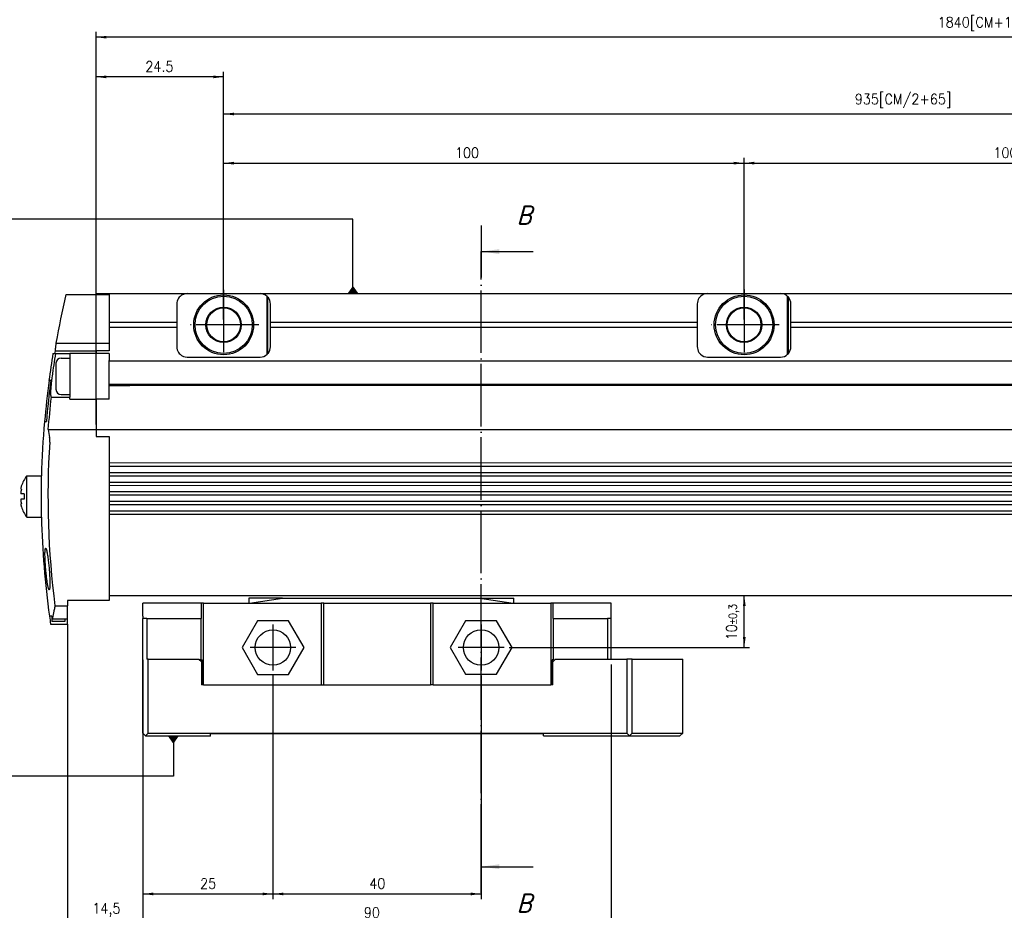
# Model space of a CAD drawing. Header units: millimetres. Extents: x -285 to 2369, y -217 to 203.
# Tile 3 of 20: x -178 to 12, y -75 to 96. Entities that reach past the tile are written whole.
import ezdxf

# ---------------------------------------------------------------- set-up
doc = ezdxf.new("R2010")
doc.units = ezdxf.units.MM
doc.linetypes.add('DOT_CENTER', pattern=[14, 12, -1, 0, -1])
doc.layers.add('1', color=7, linetype='Continuous')
doc.styles.add('CONVERTER_11', font='txt.shx', dxfattribs={"width": 0.9, "oblique": 15})
doc.styles.add('CONVERTER_12', font='txt.shx', dxfattribs={"width": 0.9})
doc.dimstyles.new('ME10_DIM_12', dxfattribs={"dimtxt": 2, "dimasz": 2, "dimexe": 1, "dimexo": 1, "dimgap": 1, "dimtad": 1, "dimdsep": 46, "dimtxsty": 'CONVERTER_12', "dimsah": 1, "dimcen": 0.09, "dimclrd": 2, "dimclre": 2, "dimclrt": 2, "dimadec": 0, "dimazin": 0, "dimtfac": 1, "dimtdec": 4, "dimtix": 1, "dimtmove": 0, "dimatfit": 3, "dimfxl": 1, "dimtolj": 1, "dimtzin": 0, "dimarcsym": 0})
doc.dimstyles.new('ME10_DIM_14', dxfattribs={"dimtxt": 2, "dimasz": 2, "dimexe": 1, "dimexo": 1, "dimgap": 1, "dimtad": 1, "dimdec": 0, "dimdsep": 46, "dimtxsty": 'CONVERTER_12', "dimsah": 1, "dimcen": 0.09, "dimclrd": 2, "dimclre": 2, "dimclrt": 2, "dimadec": 0, "dimazin": 0, "dimtfac": 1, "dimtdec": 4, "dimtix": 1, "dimtmove": 0, "dimatfit": 3, "dimfxl": 1, "dimtolj": 1, "dimtzin": 0, "dimarcsym": 0})
doc.dimstyles.new('ME10_DIM_15', dxfattribs={"dimtxt": 2, "dimasz": 2, "dimexe": 1, "dimexo": 1, "dimgap": 1, "dimtad": 1, "dimdsep": 46, "dimtxsty": 'CONVERTER_12', "dimsah": 1, "dimcen": 0.09, "dimclrd": 2, "dimclre": 2, "dimclrt": 2, "dimadec": 0, "dimazin": 0, "dimtfac": 1, "dimtdec": 4, "dimtix": 1, "dimtmove": 0, "dimatfit": 3, "dimfxl": 1, "dimtolj": 1, "dimtzin": 0, "dimarcsym": 0})
doc.dimstyles.new('ME10_DIM_16', dxfattribs={"dimtxt": 2, "dimasz": 2, "dimexe": 1, "dimexo": 1, "dimgap": 1, "dimtad": 1, "dimdsep": 46, "dimtxsty": 'CONVERTER_12', "dimsah": 1, "dimcen": 0.09, "dimclrd": 2, "dimclre": 2, "dimclrt": 2, "dimadec": 0, "dimazin": 0, "dimtfac": 1, "dimtdec": 4, "dimtix": 1, "dimtmove": 0, "dimatfit": 3, "dimfxl": 1, "dimtolj": 1, "dimtzin": 0, "dimarcsym": 0})
doc.dimstyles.new('ME10_DIM_17', dxfattribs={"dimtxt": 2, "dimasz": 2, "dimexe": 1, "dimexo": 1, "dimgap": 1, "dimtad": 1, "dimdsep": 46, "dimtxsty": 'CONVERTER_12', "dimsah": 1, "dimcen": 0.09, "dimclrd": 2, "dimclre": 2, "dimclrt": 2, "dimadec": 0, "dimazin": 0, "dimtfac": 1, "dimtdec": 4, "dimtix": 1, "dimtmove": 0, "dimatfit": 3, "dimfxl": 1, "dimtolj": 1, "dimtzin": 0, "dimarcsym": 0})
doc.dimstyles.new('ME10_DIM_18', dxfattribs={"dimtxt": 2, "dimasz": 2, "dimexe": 1, "dimexo": 1, "dimgap": 1, "dimtad": 1, "dimdsep": 46, "dimtxsty": 'CONVERTER_12', "dimsah": 1, "dimcen": 0.09, "dimclrd": 2, "dimclre": 2, "dimclrt": 2, "dimadec": 0, "dimazin": 0, "dimtfac": 1, "dimtdec": 4, "dimtix": 1, "dimtmove": 0, "dimatfit": 3, "dimfxl": 1, "dimtolj": 1, "dimtzin": 0, "dimarcsym": 0})
doc.dimstyles.new('ME10_DIM_19', dxfattribs={"dimtxt": 2, "dimasz": 2, "dimexe": 1, "dimexo": 1, "dimgap": 1, "dimtad": 1, "dimdsep": 46, "dimtxsty": 'CONVERTER_12', "dimsah": 1, "dimcen": 0.09, "dimclrd": 2, "dimclre": 2, "dimclrt": 2, "dimadec": 0, "dimazin": 0, "dimtol": 1, "dimtp": 0.3, "dimtm": 0.3, "dimtfac": 0.75, "dimtdec": 0, "dimtix": 1, "dimtmove": 0, "dimatfit": 3, "dimfxl": 1, "dimtolj": 1, "dimtzin": 0, "dimarcsym": 0})
doc.dimstyles.new('ME10_DIM_21', dxfattribs={"dimtxt": 2, "dimasz": 2, "dimexe": 1, "dimexo": 1, "dimgap": 1, "dimtad": 1, "dimdsep": 46, "dimtxsty": 'CONVERTER_12', "dimsah": 1, "dimcen": 0.09, "dimclrd": 2, "dimclre": 2, "dimclrt": 2, "dimadec": 0, "dimazin": 0, "dimtfac": 1, "dimtdec": 4, "dimtix": 1, "dimtmove": 0, "dimatfit": 3, "dimfxl": 1, "dimtolj": 1, "dimtzin": 0, "dimarcsym": 0})
doc.dimstyles.new('ME10_DIM_22', dxfattribs={"dimtxt": 2, "dimasz": 2, "dimexe": 1, "dimexo": 1, "dimgap": 1, "dimtad": 1, "dimdsep": 46, "dimtxsty": 'CONVERTER_12', "dimsah": 1, "dimcen": 0.09, "dimclrd": 2, "dimclre": 2, "dimclrt": 2, "dimadec": 0, "dimazin": 0, "dimtfac": 1, "dimtdec": 4, "dimtix": 1, "dimtmove": 0, "dimatfit": 3, "dimfxl": 1, "dimtolj": 1, "dimtzin": 0, "dimarcsym": 0})
doc.dimstyles.new('ME10_DIM_36', dxfattribs={"dimtxt": 2, "dimasz": 2, "dimexe": 1, "dimexo": 1, "dimgap": 1, "dimtad": 1, "dimdec": 1, "dimdsep": 46, "dimtxsty": 'CONVERTER_12', "dimsah": 1, "dimcen": 0.09, "dimclrd": 2, "dimclre": 2, "dimclrt": 2, "dimadec": 0, "dimazin": 0, "dimtfac": 1, "dimtdec": 4, "dimtix": 1, "dimtmove": 0, "dimatfit": 3, "dimfxl": 1, "dimtolj": 1, "dimtzin": 0, "dimarcsym": 0})
doc.dimstyles.get("Standard").update_dxf_attribs({"dimtxt": 0.18, "dimasz": 0.18, "dimexe": 0.18, "dimexo": 0.0625, "dimgap": 0.09, "dimtad": 0, "dimtih": 1, "dimtoh": 1, "dimdec": 4, "dimzin": 0, "dimdsep": 46, "dimtxsty": 'Standard', "dimcen": 0.09, "dimadec": 0, "dimazin": 0, "dimtfac": 1, "dimtdec": 4, "dimtofl": 0, "dimtmove": 0, "dimatfit": 3, "dimfxl": 1, "dimtolj": 1, "dimtzin": 0, "dimarcsym": 0})

# ---------------------------------------------------------------- blocks, each defined once
blk = doc.blocks.new('Cabeza__4', base_point=(-153.92, -41.79))
at = {"color": 7, "linetype": 'Continuous'}
for p, q in [((-142.67, -16.29), (-153.92, -16.29)), ((-153.92, -16.61), (-153.92, -16.29)), ((-153.92, -16.8), (-153.92, -16.61)), ((-153.92, -17.86), (-153.92, -16.8)), ((-142.29, -16.29), (-142.67, -16.29)), ((-142.67, -19.23), (-142.67, -16.29)), ((-142.29, -16.29), (-133.54, -16.29)), ((-142.29, -31.93), (-142.29, -16.29)), ((-127.11, -15.29), (-133.54, -15.29)), ((-133.54, -15.29), (-133.54, -16.29)), ((-133.54, -16.29), (-133.42, -16.27)), ((-133.42, -16.27), (-127.11, -15.29)), ((-133.42, -16.27), (-119.67, -16.28)), ((-127.11, -15.29), (-89.15, -15.28)), ((-119.17, -16.28), (-119.67, -16.28)), ((-119.67, -16.28), (-119.67, -31.93)), ((-119.17, -16.28), (-98.67, -16.28)), ((-119.17, -31.93), (-119.17, -16.28)), ((-98.17, -16.28), (-98.67, -16.28)), ((-98.67, -16.28), (-98.67, -31.93)), ((-98.17, -16.28), (-82.74, -16.26)), ((-98.17, -31.93), (-98.17, -16.28)), ((-89.15, -15.28), (-82.74, -16.26)), ((-89.15, -15.28), (-82.62, -15.28)), ((-82.74, -16.26), (-82.62, -16.28)), ((-82.62, -16.28), (-82.62, -15.28)), ((-82.62, -16.28), (-75.54, -16.28)), ((-75.17, -16.28), (-75.54, -16.28)), ((-75.54, -16.28), (-75.54, -31.93)), ((-63.92, -16.28), (-75.17, -16.28)), ((-75.17, -16.28), (-75.17, -19.23)), ((-63.92, -18.73), (-63.92, -16.28)), ((-153.92, -18.24), (-153.92, -17.86)), ((-153.92, -18.73), (-153.92, -18.24)), ((-153.92, -18.73), (-153.92, -19.23)), ((-63.92, -19.23), (-63.92, -18.73)), ((-153.17, -19.23), (-153.92, -19.23)), ((-153.92, -41.24), (-153.92, -19.23)), ((-153.17, -19.23), (-142.79, -19.23)), ((-153.17, -19.23), (-153.17, -27.03)), ((-142.79, -19.23), (-142.67, -19.23)), ((-142.79, -19.23), (-142.79, -27.13)), ((-131.87, -19.65), (-134.85, -24.8)), ((-125.93, -19.65), (-131.87, -19.65)), ((-122.95, -24.8), (-125.93, -19.65)), ((-91.91, -19.63), (-94.88, -24.78)), ((-85.96, -19.63), (-91.91, -19.63)), ((-82.99, -24.78), (-85.96, -19.63)), ((-75.04, -19.23), (-75.17, -19.23)), ((-75.04, -19.23), (-64.67, -19.23)), ((-75.04, -27.13), (-75.04, -19.23)), ((-63.92, -19.23), (-64.67, -19.23)), ((-64.67, -19.23), (-64.67, -27.03)), ((-63.92, -27.03), (-63.92, -19.23)), ((-134.85, -24.8), (-131.87, -29.95)), ((-125.93, -29.95), (-122.95, -24.8)), ((-94.88, -24.78), (-91.91, -29.93)), ((-85.96, -29.93), (-82.99, -24.78)), ((-152.92, -27.03), (-153.17, -27.03)), ((-152.92, -27.03), (-143.17, -27.03)), ((-152.92, -41.23), (-152.92, -27.03)), ((-143.07, -27.13), (-143.17, -27.03)), ((-142.67, -27.53), (-143.07, -27.13)), ((-142.79, -27.13), (-143.07, -27.13)), ((-142.79, -27.13), (-142.54, -27.13)), ((-142.67, -27.53), (-142.67, -30.04)), ((-142.54, -27.13), (-142.54, -30.04)), ((-75.29, -27.13), (-75.29, -30.03)), ((-75.04, -27.13), (-75.29, -27.13)), ((-74.77, -27.13), (-75.17, -27.53)), ((-75.17, -30.03), (-75.17, -27.53)), ((-75.04, -27.13), (-74.77, -27.13)), ((-74.67, -27.03), (-74.77, -27.13)), ((-74.67, -27.03), (-64.67, -27.03)), ((-64.67, -27.03), (-63.92, -27.03)), ((-63.92, -27.03), (-60.92, -27.03)), ((-60.92, -27.03), (-60.91, -41.23)), ((-59.92, -27.03), (-60.92, -27.03)), ((-59.91, -41.23), (-59.92, -27.03)), ((-59.92, -27.03), (-50.17, -27.03)), ((-50.17, -41.23), (-50.17, -27.03)), ((-142.67, -30.04), (-142.67, -31.93)), ((-142.67, -30.04), (-142.54, -30.04)), ((-142.54, -30.04), (-142.54, -31.93)), ((-131.87, -29.95), (-125.93, -29.95)), ((-91.91, -29.93), (-85.96, -29.93)), ((-75.17, -30.03), (-75.29, -30.03)), ((-75.29, -30.03), (-75.29, -31.93)), ((-75.17, -31.93), (-75.17, -30.03)), ((-142.54, -31.93), (-142.67, -31.93)), ((-142.29, -31.93), (-142.54, -31.93)), ((-142.29, -31.93), (-119.67, -31.93)), ((-119.67, -31.93), (-119.17, -31.93)), ((-119.17, -31.93), (-98.67, -31.93)), ((-98.17, -31.93), (-98.67, -31.93)), ((-98.17, -31.93), (-75.54, -31.93)), ((-75.29, -31.93), (-75.54, -31.93)), ((-75.17, -31.93), (-75.29, -31.93)), ((-153.42, -41.74), (-153.92, -41.24)), ((-152.92, -41.23), (-153.42, -41.74)), ((-152.92, -41.23), (-60.91, -41.23)), ((-76.92, -41.38), (-140.92, -41.39)), ((-140.92, -41.79), (-140.92, -41.39)), ((-76.92, -41.78), (-76.92, -41.38)), ((-60.41, -41.73), (-60.91, -41.23)), ((-59.91, -41.23), (-60.41, -41.73)), ((-59.91, -41.23), (-50.17, -41.23)), ((-50.72, -41.78), (-50.17, -41.23)), ((-153.42, -41.74), (-153.37, -41.79)), ((-140.92, -41.79), (-153.37, -41.79)), ((-76.92, -41.78), (-60.47, -41.78)), ((-60.47, -41.78), (-60.41, -41.73)), ((-60.47, -41.78), (-50.72, -41.78))]:
    blk.add_line(p, q, dxfattribs=at)
for centre in [(-128.92, -24.79), (-88.92, -24.78)]:
    blk.add_circle(centre, 3.4, dxfattribs=at)
at = {"layer": '1', "color": 2, "linetype": 'DOT_CENTER'}
for p, q in [((-128.92, -20.39), (-128.92, -29.19)), ((-88.92, -20.38), (-88.92, -29.18)), ((-124.52, -24.79), (-133.32, -24.79)), ((-84.52, -24.78), (-93.32, -24.78))]:
    blk.add_line(p, q, dxfattribs=at)
blk = doc.blocks.new('Regla_G-1640-VS4__5', base_point=(-177.36, -20.29))
at = {"color": 7, "linetype": 'Continuous'}
for p, q in [((-168.68, 43.01), (-162.9, 43.01)), ((-162.9, 43.21), (-145.4, 43.21)), ((-162.9, 43.01), (-162.9, 43.21)), ((-162.9, 43.01), (-160.42, 43.01)), ((-160.42, 43.01), (-160.42, 37.65)), ((-145.4, 43.21), (-131.4, 43.21)), ((-131.4, 43.21), (-45.4, 43.22)), ((-129.88, 42.51), (-130.04, 42.67)), ((-130.04, 31.55), (-130.04, 42.67)), ((-129.88, 31.72), (-129.88, 42.51)), ((-45.4, 43.22), (-31.4, 43.22)), ((-31.4, 43.22), (54.6, 43.23)), ((-30.05, 37.66), (-30.04, 42.68)), ((-29.88, 42.52), (-30.04, 42.68)), ((-29.88, 31.73), (-29.88, 42.52)), ((-147.4, 41.21), (-147.4, 37.65)), ((-129.4, 37.66), (-129.4, 41.21)), ((-47.4, 41.22), (-47.4, 37.66)), ((-29.4, 37.66), (-29.4, 41.22)), ((-160.42, 37.65), (-160.42, 36.77)), ((-147.4, 37.65), (-160.42, 37.65)), ((-160.42, 36.77), (-160.42, 33.71)), ((-160.42, 36.77), (-147.4, 36.77)), ((-147.4, 37.65), (-147.4, 36.77)), ((-147.4, 36.77), (-147.4, 33.01)), ((-129.4, 36.77), (-129.4, 37.66)), ((-47.4, 37.66), (-129.4, 37.66)), ((-129.4, 36.77), (-47.4, 36.78)), ((-129.4, 33.01), (-129.4, 36.77)), ((-47.4, 37.66), (-47.4, 36.78)), ((-47.4, 36.78), (-47.4, 33.02)), ((-30.04, 31.56), (-30.05, 37.66)), ((52.6, 37.67), (-29.4, 37.66)), ((-29.4, 36.78), (-29.4, 37.66)), ((-29.4, 36.78), (52.6, 36.79)), ((-29.4, 33.02), (-29.4, 36.78)), ((-170.79, 32.21), (-162.92, 32.21)), ((-170.62, 33.71), (-160.42, 33.71)), ((-162.92, 32.21), (-162.92, 31.71)), ((-160.42, 32.21), (-162.92, 32.21)), ((-160.42, 33.71), (-160.42, 32.21)), ((-171.19, 31.71), (-170.69, 31.71)), ((-170.69, 31.71), (-167.92, 31.71)), ((-169.62, 30.82), (-167.92, 30.82)), ((-160.42, 31.71), (-167.92, 31.71)), ((-167.92, 31.71), (-167.92, 30.82)), ((-167.92, 30.82), (-167.92, 23.82)), ((-160.42, 31.71), (-160.42, 30.21)), ((-145.4, 31.01), (-131.4, 31.01)), ((-130.04, 31.55), (-129.88, 31.72)), ((-45.4, 31.02), (-31.4, 31.02)), ((-30.04, 31.56), (-29.88, 31.73)), ((-170.62, 29.82), (-170.62, 27.32)), ((77.52, 30.23), (-160.42, 30.21)), ((-160.42, 22.9), (-160.42, 30.21)), ((-171.94, 26.51), (-171.96, 26.51)), ((-171.6, 26.51), (-171.94, 26.51)), ((-170.62, 27.32), (-170.62, 24.82)), ((-160.42, 25.81), (76.46, 25.83)), ((-160.42, 25.56), (-156.4, 25.56)), ((-156.4, 25.56), (-156.4, 25.81)), ((-156.35, 25.63), (-156.4, 25.56)), ((-156.15, 25.81), (-156.35, 25.63)), ((-156.35, 25.63), (76.57, 25.65)), ((-171.54, 23.32), (-167.92, 23.32)), ((-169.62, 23.82), (-167.92, 23.82)), ((-167.92, 23.82), (-167.92, 23.32)), ((-167.92, 22.9), (-167.92, 23.32)), ((-167.92, 22.9), (-162.92, 22.9)), ((-162.92, 22.9), (-162.92, 17.08)), ((-160.42, 22.9), (-162.92, 22.9)), ((-172.83, 18.61), (-172.81, 18.61)), ((-172.81, 18.61), (-172.46, 18.61)), ((-172.14, 17.08), (-162.92, 17.08)), ((-172.14, 17.08), (-171.84, 15.59)), ((-162.92, 17.08), (77.74, 17.09)), ((-162.92, 17.08), (-162.9, 15.85)), ((-162.9, 15.85), (-162.92, 15.74)), ((-162.92, 15.74), (-160.42, 15.74)), ((-160.42, 15.74), (-160.42, 10.66)), ((77.46, 10.67), (-160.42, 10.66)), ((-160.42, 10.66), (-160.42, 9.98)), ((77, 9.99), (-160.42, 9.98)), ((-160.42, 9.98), (-160.42, 8.83)), ((-176.2, 8.23), (-173.4, 8.23)), ((-176.2, 0.23), (-176.2, 8.23)), ((-173.4, 0.23), (-173.4, 8.23)), ((-160.42, 8.83), (76.23, 8.84)), ((-160.42, 8.83), (-160.42, 8.14)), ((76.23, 8.16), (-160.42, 8.14)), ((-160.42, 8.14), (-160.42, 6.99)), ((-160.42, 6.99), (77, 7.01)), ((-160.42, 6.99), (-160.42, 6.31)), ((77.46, 6.33), (-160.42, 6.31)), ((-160.42, 6.31), (-160.42, 5.16)), ((-176.71, 4.73), (-177.36, 4.73)), ((-160.42, 5.16), (77.79, 5.18)), ((-160.42, 5.16), (-160.42, 4.48)), ((77.33, 4.49), (-160.42, 4.48)), ((-160.42, 4.48), (-160.42, 3.33)), ((-176.71, 3.73), (-177.36, 3.73)), ((-160.42, 3.33), (76.57, 3.34)), ((-160.42, 3.33), (-160.42, 2.64)), ((76.11, 2.66), (-160.42, 2.64)), ((-160.42, 2.64), (-160.42, 1.49)), ((-176.2, 0.23), (-173.4, 0.23)), ((-160.42, 1.49), (76.67, 1.51)), ((-160.42, 1.49), (-160.42, 0.81)), ((-160.42, 0.81), (77.12, 0.83)), ((-160.42, 0.81), (-160.41, -15.78)), ((-160.41, -14.79), (76.49, -14.77)), ((-170.81, -16.8), (-168.41, -16.8)), ((-160.41, -15.78), (-168.41, -15.78)), ((-168.41, -15.78), (-168.41, -16.8)), ((-168.41, -19.32), (-168.41, -16.8)), ((-171.42, -18.78), (-171.86, -18.79)), ((-171.41, -18.85), (-171.41, -19.78)), ((-171.65, -20.25), (-171.64, -20.29)), ((-171.64, -20.29), (-168.41, -20.29)), ((-168.91, -19.78), (-171.41, -19.78)), ((-168.41, -19.32), (-171.35, -19.32)), ((-168.91, -19.32), (-168.91, -19.78)), ((-168.41, -20.29), (-168.41, -19.32))]:
    blk.add_line(p, q, dxfattribs=at)
for centre, radius in [((-138.4, 37.21), 5.75), ((-138.4, 37.21), 5.5), ((-38.4, 37.22), 5.75), ((-38.4, 37.22), 5.5), ((-138.4, 37.21), 3.4), ((-138.4, 37.21), 3.25), ((-38.4, 37.22), 3.4), ((-38.4, 37.22), 3.25)]:
    blk.add_circle(centre, radius, dxfattribs=at)
for centre, radius, start, end in [((-5.45, 4.24), 167.78, 166.6394, 169.8834), ((-145.4, 41.21), 2, 146.4466, 180.0039), ((-145.4, 41.21), 2, 133.1086, 146.4466), ((-145.4, 41.21), 2, 90.0039, 133.1086), ((-131.4, 41.21), 2, 46.8992, 90.0039), ((-131.4, 41.21), 2, 0.0039, 40.3188), ((-45.4, 41.22), 2, 146.4466, 180.0039), ((-45.4, 41.22), 2, 133.1086, 146.4466), ((-45.4, 41.22), 2, 90.0039, 133.1086), ((-31.4, 41.22), 2, 46.8992, 90.0039), ((-31.4, 41.22), 2, 0.0039, 40.3188), ((-5.45, 4.24), 167.69, 170.3985, 170.5719), ((-145.4, 33.01), 2, 180.0039, 213.5612), ((-131.4, 33.01), 2, 319.689, 0.0039), ((-45.4, 33.02), 2, 180.0039, 213.5612), ((-31.4, 33.02), 2, 319.689, 0.0039), ((-5.45, 4.24), 168, 170.5892, 172.3823), ((-5.45, 4.24), 167.52, 170.5618, 172.0827), ((-169.62, 29.82), 1, 90, 180), ((-145.4, 33.01), 2, 213.5612, 226.8992), ((-145.4, 33.01), 2, 226.8992, 270.0039), ((-131.4, 33.01), 2, 270.0039, 313.1086), ((-45.4, 33.02), 2, 213.5612, 226.8992), ((-45.4, 33.02), 2, 226.8992, 270.0039), ((-31.4, 33.02), 2, 270.0039, 313.1086), ((-5.45, 4.24), 167.97, 172.3811, 175.0922), ((-5.45, 4.24), 167.63, 172.3656, 175.0823), ((-169.62, 24.82), 1, 180, 270), ((-5.45, 4.24), 167.19, 173.4463, 175.5957), ((-5.45, 4.24), 168, 175.093, 178.6392), ((-5.45, 4.24), 166.7, 176.4161, 187.2531), ((-171.08, 4.23), 6.5, 142.024, 162.2321), ((-174.16, 4.87), 3.2, 166.1819, 182.4644), ((-171.08, 4.23), 5.66, 174.9338, 185.074), ((-174.16, 3.59), 3.2, 177.5433, 193.8258), ((-171.08, 4.23), 6.5, 197.7757, 217.9838), ((-5.45, 4.24), 168, 181.368, 187.8781), ((-5.55, 4.93), 168, 188.117, 188.6223), ((-5.45, 4.24), 167.57, 187.8982, 188.0834)]:
    blk.add_arc(centre, radius, start, end, dxfattribs=at)
for points, knots in [([(-170.62, 33.71), (-170.65, 33.46), (-170.71, 32.96), (-170.76, 32.46), (-170.79, 32.21)], [0, 0, 0, 0, 0.755332, 1.510269, 1.510269, 1.510269, 1.510269]), ([(-171.37, 27.32), (-171.39, 27.16), (-171.43, 26.87), (-171.48, 26.47), (-171.51, 26.13), (-171.55, 25.79), (-171.58, 25.44), (-171.61, 25.09), (-171.63, 24.81), (-171.64, 24.54), (-171.65, 24.28), (-171.65, 24.02), (-171.65, 23.84), (-171.64, 23.68), (-171.62, 23.54), (-171.6, 23.42), (-171.57, 23.35), (-171.55, 23.33), (-171.54, 23.32)], [0, 0, 0, 0, 0.471543, 0.87973, 1.21773, 1.478675, 1.909068, 2.2639, 2.544157, 2.750774, 3.077897, 3.328256, 3.511036, 3.635297, 3.813597, 3.926486, 3.991437, 4.02582, 4.02582, 4.02582, 4.02582]), ([(-171.82, 14.66), (-171.81, 14.73), (-171.8, 14.92), (-171.8, 15.18), (-171.81, 15.42), (-171.83, 15.54), (-171.84, 15.59)], [0, 0, 0, 0, 0.2128073, 0.5619558, 0.7802158, 0.9312533, 0.9312533, 0.9312533, 0.9312533]), ([(-177.27, 6.21), (-177.29, 6.15), (-177.33, 6.01), (-177.36, 5.83), (-177.36, 5.67), (-177.29, 5.64), (-177.27, 5.63)], [0, 0, 0, 0, 0.2050561, 0.4412744, 0.5569987, 0.6364414, 0.6364414, 0.6364414, 0.6364414]), ([(-177.27, 2.83), (-177.29, 2.82), (-177.36, 2.8), (-177.36, 2.65), (-177.33, 2.47), (-177.29, 2.33), (-177.27, 2.25)], [0, 0, 0, 0, 0.0798029, 0.1953176, 0.3837592, 0.6361851, 0.6361851, 0.6361851, 0.6361851]), ([(-171.92, -13.69), (-171.93, -13.69), (-171.95, -13.67), (-172, -13.61), (-172.06, -13.46), (-172.11, -13.24), (-172.2, -12.86), (-172.29, -12.32), (-172.37, -11.76), (-172.43, -11.28), (-172.47, -10.88), (-172.53, -10.34), (-172.59, -9.71), (-172.63, -9.07), (-172.67, -8.53), (-172.69, -8.12), (-172.7, -7.83), (-172.71, -7.57), (-172.72, -7.24), (-172.73, -6.83), (-172.72, -6.45), (-172.71, -6.12), (-172.68, -5.9), (-172.65, -5.75), (-172.6, -5.7), (-172.59, -5.69)], [0, 0, 0, 0, 0.019047, 0.084451, 0.219781, 0.512623, 0.754035, 1.389387, 2.173161, 2.428282, 2.840051, 3.391548, 4.065935, 4.741791, 5.294077, 5.706883, 5.964213, 6.157498, 6.505676, 6.93894, 7.387724, 7.657854, 7.909052, 8.065744, 8.108721, 8.108721, 8.108721, 8.108721]), ([(-172.59, -5.69), (-172.58, -5.69), (-172.56, -5.71), (-172.52, -5.77), (-172.47, -5.89), (-172.42, -6.06), (-172.38, -6.23), (-172.33, -6.48), (-172.27, -6.81), (-172.19, -7.28), (-172.14, -7.68), (-172.1, -8.02), (-172.06, -8.31), (-172.02, -8.69), (-171.97, -9.15), (-171.93, -9.68), (-171.89, -10.2), (-171.85, -10.67), (-171.83, -11.05), (-171.82, -11.34), (-171.81, -11.54), (-171.8, -11.7), (-171.8, -11.89), (-171.79, -12.12), (-171.79, -12.4), (-171.79, -12.7), (-171.79, -12.98), (-171.8, -13.26), (-171.84, -13.47), (-171.85, -13.63), (-171.9, -13.68), (-171.92, -13.69)], [0, 0, 0, 0, 0.018998, 0.08433, 0.219635, 0.413129, 0.606438, 0.75387, 1.159569, 1.635427, 2.173035, 2.363743, 2.657182, 3.044536, 3.517018, 4.06588, 4.616043, 5.088945, 5.476582, 5.770908, 5.96385, 6.072541, 6.260236, 6.506268, 6.789994, 7.090817, 7.388224, 7.658003, 7.909177, 8.0449, 8.111271, 8.111271, 8.111271, 8.111271]), ([(-170.81, -16.8), (-170.86, -17.06), (-170.96, -17.54), (-171.1, -18.22), (-171.23, -18.81), (-171.31, -19.16), (-171.35, -19.32)], [0, 0, 0, 0, 0.778181, 1.482125, 2.077056, 2.573131, 2.573131, 2.573131, 2.573131])]:
    blk.add_open_spline(points, degree=3, knots=knots, dxfattribs=at)
at = {"layer": '1', "color": 2, "linetype": 'DOT_CENTER'}
for p, q in [((-138.4, 43.96), (-138.4, 30.46)), ((-38.4, 43.97), (-38.4, 30.47)), ((-131.65, 37.21), (-145.15, 37.21)), ((-31.65, 37.22), (-45.15, 37.22))]:
    blk.add_line(p, q, dxfattribs=at)
blk = doc.blocks.new('Regla_serie_G-1740-VS4__6', base_point=(-177.36, -41.79))
for name, p in [('Regla_G-1640-VS4__5', (-177.36, -20.29)), ('Cabeza__4', (-153.92, -41.79))]:
    blk.add_blockref(name, p)
blk = doc.blocks.new('*D49')
at = {"layer": '1', "color": 2, "linetype": 'Continuous'}
for p, q in [((-138.4, 44.96), (-138.4, 78.72)), ((144.6, 77.72), (-138.4, 77.72)), ((144.6, 42.53), (144.6, 78.72))]:
    blk.add_line(p, q, dxfattribs=at)
at = {"layer": '1', "color": 2}
for points in [[(-136.4, 77.98), (-136.4, 77.46), (-138.4, 77.72)], [(142.6, 77.46), (142.6, 77.98), (144.6, 77.72)]]:
    blk.add_solid(points, dxfattribs=at)
at = {"layer": '1', "color": 2, "insert": (-17.13, 78.92), "char_height": 2, "attachment_point": 7, "rotation": 0.0001, "line_spacing_factor": 0.60024, "style": 'CONVERTER_12'}
blk.add_mtext('\\C2;\\C2;935\\C2;[CM/2+65]', dxfattribs=at)
blk = doc.blocks.new('*D51')
at = {"layer": '1', "color": 2, "linetype": 'Continuous'}
for p, q in [((-162.92, 18.08), (-162.92, 93.48)), ((209.11, 16.86), (209.11, 93.48)), ((209.11, 92.48), (-162.92, 92.48))]:
    blk.add_line(p, q, dxfattribs=at)
at = {"layer": '1', "color": 2}
for points in [[(-160.92, 92.74), (-160.92, 92.22), (-162.92, 92.48)], [(207.11, 92.22), (207.11, 92.74), (209.11, 92.48)]]:
    blk.add_solid(points, dxfattribs=at)
at = {"layer": '1', "color": 2, "insert": (-1.2, 93.68), "char_height": 2, "attachment_point": 7, "rotation": 0.0001, "line_spacing_factor": 0.60024, "style": 'CONVERTER_12'}
blk.add_mtext('\\C2;\\C2;1840\\C2;[CM+100]', dxfattribs=at)
blk = doc.blocks.new('*D52')
at = {"layer": '1', "color": 2, "linetype": 'Continuous'}
for p, q in [((-168.41, -20.32), (-168.41, -78.71)), ((-153.92, -42.24), (-153.92, -78.71)), ((-168.41, -77.71), (-153.92, -77.71))]:
    blk.add_line(p, q, dxfattribs=at)
at = {"layer": '1', "color": 2}
for points in [[(-166.41, -77.45), (-166.41, -77.97), (-168.41, -77.71)], [(-155.92, -77.97), (-155.92, -77.45), (-153.92, -77.71)]]:
    blk.add_solid(points, dxfattribs=at)
at = {"layer": '1', "color": 2, "insert": (-163.62, -76.51), "char_height": 2, "attachment_point": 7, "rotation": 0.0001, "line_spacing_factor": 0.60024, "style": 'CONVERTER_12'}
blk.add_mtext('14,5', dxfattribs=at)
blk = doc.blocks.new('*D53')
at = {"layer": '1', "color": 2, "linetype": 'Continuous'}
for p, q in [((-63.92, -28.03), (-63.92, -78.71)), ((-153.92, -42.24), (-153.92, -78.71)), ((-63.92, -77.71), (-153.92, -77.71))]:
    blk.add_line(p, q, dxfattribs=at)
at = {"layer": '1', "color": 2}
for points in [[(-151.92, -77.45), (-151.92, -77.97), (-153.92, -77.71)], [(-65.92, -77.97), (-65.92, -77.45), (-63.92, -77.71)]]:
    blk.add_solid(points, dxfattribs=at)
at = {"layer": '1', "color": 2, "insert": (-111.46, -76.71), "char_height": 2, "attachment_point": 7, "rotation": 0.0001, "line_spacing_factor": 0.60024, "style": 'CONVERTER_12'}
blk.add_mtext('90', dxfattribs=at)
blk = doc.blocks.new('*D54')
at = {"layer": '1', "color": 2, "linetype": 'Continuous'}
for p, q in [((-128.92, -30.19), (-128.92, -73.13)), ((-88.92, -30.18), (-88.92, -73.13)), ((-128.92, -72.13), (-88.92, -72.13))]:
    blk.add_line(p, q, dxfattribs=at)
at = {"layer": '1', "color": 2}
for points in [[(-126.92, -71.87), (-126.92, -72.39), (-128.92, -72.13)], [(-90.92, -72.39), (-90.92, -71.87), (-88.92, -72.13)]]:
    blk.add_solid(points, dxfattribs=at)
at = {"layer": '1', "color": 2, "insert": (-110.42, -71.13), "char_height": 2, "attachment_point": 7, "rotation": 0.0001, "line_spacing_factor": 0.60024, "style": 'CONVERTER_12'}
blk.add_mtext('40', dxfattribs=at)
blk = doc.blocks.new('*D55')
at = {"layer": '1', "color": 2, "linetype": 'Continuous'}
for p, q in [((-128.92, -30.19), (-128.92, -73.13)), ((-153.92, -42.24), (-153.92, -73.13)), ((-153.92, -72.13), (-128.92, -72.13))]:
    blk.add_line(p, q, dxfattribs=at)
at = {"layer": '1', "color": 2}
for points in [[(-151.92, -71.87), (-151.92, -72.39), (-153.92, -72.13)], [(-130.92, -72.39), (-130.92, -71.87), (-128.92, -72.13)]]:
    blk.add_solid(points, dxfattribs=at)
at = {"layer": '1', "color": 2, "insert": (-142.92, -71.13), "char_height": 2, "attachment_point": 7, "rotation": 0.0001, "line_spacing_factor": 0.60024, "style": 'CONVERTER_12'}
blk.add_mtext('25', dxfattribs=at)
blk = doc.blocks.new('*D56')
at = {"layer": '1', "color": 2, "linetype": 'Continuous'}
for p, q in [((-159.41, -14.79), (-37.36, -14.79)), ((-38.36, -24.78), (-38.36, -14.79)), ((-83.52, -24.78), (-37.36, -24.78))]:
    blk.add_line(p, q, dxfattribs=at)
at = {"layer": '1', "color": 2}
for points in [[(-38.1, -16.79), (-38.62, -16.79), (-38.36, -14.79)], [(-38.62, -22.78), (-38.1, -22.78), (-38.36, -24.78)]]:
    blk.add_solid(points, dxfattribs=at)
at = {"layer": '1', "color": 2, "insert": (-39.36, -23.4), "char_height": 2, "attachment_point": 7, "rotation": 90, "line_spacing_factor": 0.60024, "style": 'CONVERTER_12'}
blk.add_mtext('\\C2;10\\C2;\\H1.5;{\\Fgdt;`}0,3', dxfattribs=at)
blk = doc.blocks.new('*D58')
at = {"layer": '1', "color": 2, "linetype": 'Continuous'}
for p, q in [((-38.4, 44.97), (-38.4, 69.28)), ((-38.4, 68.28), (61.6, 68.28)), ((61.6, 44.98), (61.6, 69.28))]:
    blk.add_line(p, q, dxfattribs=at)
at = {"layer": '1', "color": 2}
for points in [[(-36.4, 68.55), (-36.4, 68.02), (-38.4, 68.28)], [(59.6, 68.02), (59.6, 68.55), (61.6, 68.28)]]:
    blk.add_solid(points, dxfattribs=at)
at = {"layer": '1', "color": 2, "insert": (9.5, 69.28), "char_height": 2, "attachment_point": 7, "rotation": 0.0001, "line_spacing_factor": 0.60024, "style": 'CONVERTER_12'}
blk.add_mtext('100', dxfattribs=at)
blk = doc.blocks.new('*D59')
at = {"layer": '1', "color": 2, "linetype": 'Continuous'}
for p, q in [((-138.4, 38.21), (-138.4, 69.27)), ((-138.4, 68.27), (-38.4, 68.28)), ((-38.4, 38.22), (-38.4, 69.28))]:
    blk.add_line(p, q, dxfattribs=at)
at = {"layer": '1', "color": 2}
for points in [[(-136.4, 68.54), (-136.4, 68.01), (-138.4, 68.27)], [(-40.4, 68.02), (-40.4, 68.54), (-38.4, 68.28)]]:
    blk.add_solid(points, dxfattribs=at)
at = {"layer": '1', "color": 2, "insert": (-93.95, 69.28), "char_height": 2, "attachment_point": 7, "rotation": 0.0039, "line_spacing_factor": 0.60024, "style": 'CONVERTER_12'}
blk.add_mtext('100', dxfattribs=at)
blk = doc.blocks.new('*D75')
at = {"layer": '1', "color": 2, "linetype": 'Continuous'}
for p, q in [((-162.92, 23.9), (-162.92, 85.85)), ((-138.4, 38.21), (-138.4, 85.85)), ((-138.4, 84.85), (-162.92, 84.85))]:
    blk.add_line(p, q, dxfattribs=at)
at = {"layer": '1', "color": 2}
for points in [[(-160.92, 85.12), (-160.92, 84.59), (-162.92, 84.85)], [(-140.4, 84.59), (-140.4, 85.12), (-138.4, 84.85)]]:
    blk.add_solid(points, dxfattribs=at)
at = {"layer": '1', "color": 2, "insert": (-153.44, 85.85), "char_height": 2, "attachment_point": 7, "rotation": 0.0001, "line_spacing_factor": 0.60024, "style": 'CONVERTER_12'}
blk.add_mtext('24.5', dxfattribs=at)
blk = doc.blocks.new('B-B__3')
at = {"layer": '1', "color": 2, "linetype": 'DOT_CENTER'}
blk.add_line((-88.92, -66.89), (-88.92, 51.29), dxfattribs=at)
at = {"layer": '1', "color": 7}
for points in [[(-85.42, 51.75), (-85.42, 50.83), (-88.92, 51.29)], [(-85.42, -66.43), (-85.42, -67.35), (-88.92, -66.89)]]:
    blk.add_solid(points, dxfattribs=at)
at = {"layer": '1', "color": 7, "char_height": 3.5, "attachment_point": 5, "line_spacing_factor": 1.20048, "style": 'CONVERTER_11'}
for insert in [(-80.67, 58.29), (-80.67, -73.89)]:
    blk.add_mtext('B', dxfattribs=dict(at, insert=insert))
at = {"layer": '1', "color": 7, "linetype": 'Continuous', "has_arrowhead": 0}
for points in [[(-88.92, 56.29), (-88.92, 51.29)], [(-88.92, 51.29), (-78.92, 51.29)], [(-88.92, 51.29), (-88.92, 46.29)], [(-88.92, -66.89), (-88.92, -61.89)], [(-88.92, -66.89), (-78.92, -66.89)], [(-88.92, -71.89), (-88.92, -66.89)]]:
    blk.add_leader(points, dimstyle='Standard', dxfattribs=at)
blk = doc.blocks.new('A', base_point=(7, 1))
at = {"layer": '1', "color": 7, "linetype": 'Continuous'}
for p, q in [((-131.403, 43.215), (-45.403, 43.22)), ((77.521, 30.229), (-160.518, 30.213)), ((-153.914, -27.135), (-153.914, -101.135))]:
    blk.add_line(p, q, dxfattribs=at)
at = {"layer": '1', "color": 2}
for points in [[(-113.544, 44.716), (-114.604, 43.216), (-112.483, 43.216)], [(-148.064, -43.287), (-147.003, -41.787), (-149.124, -41.787)]]:
    blk.add_solid(points, dxfattribs=at)
blk.add_blockref('Regla_serie_G-1740-VS4__6', (-177.36, -41.787))
at = {"layer": '1'}
blk.add_blockref('B-B__3', (0, 0), dxfattribs=at)
for base, p1, p2, text, dimstyle, override, picture, middle in [((209.115, 92.48), (-162.917, 17.081), (209.115, 15.862), '<>[CM+100]', 'ME10_DIM_14', {"dimpost": '<>[CM+100]'}, '*D51', (8.099, 94.68)), ((144.598, 77.721), (-138.402, 43.964), (144.598, 41.527), '<>[CM/2+65]', 'ME10_DIM_12', {"dimpost": '<>[CM/2+65]'}, '*D49', (-7.431, 79.921))]:
    dim = blk.add_linear_dim(base=base, p1=p1, p2=p2, text=text, dimstyle=dimstyle, override=override, dxfattribs=at)
    dim.commit()
    dim.dimension.update_dxf_attribs({"geometry": picture, "text_midpoint": middle, "text_rotation": 0.00014})
for base, p1, p2, dimstyle, picture, middle in [((-138.402, 84.854), (-162.917, 22.897), (-138.402, 37.214), 'ME10_DIM_36', '*D75', (-150.718, 86.854)), ((-38.402, 68.285), (61.598, 43.978), (-38.402, 43.971), 'ME10_DIM_21', '*D58', (11.598, 70.285)), ((-168.415, -77.709), (-153.917, -41.235), (-168.415, -19.321), 'ME10_DIM_15', '*D52', (-161.166, -75.609)), ((-63.918, -77.709), (-153.917, -41.235), (-63.918, -27.029), 'ME10_DIM_16', '*D53', (-109.959, -75.709)), ((-153.917, -72.131), (-128.918, -29.185), (-153.917, -41.235), 'ME10_DIM_18', '*D55', (-141.418, -70.131)), ((-128.918, -72.131), (-88.918, -29.183), (-128.918, -29.185), 'ME10_DIM_17', '*D54', (-108.918, -70.131))]:
    dim = blk.add_linear_dim(base=base, p1=p1, p2=p2, dimstyle=dimstyle, dxfattribs=at)
    dim.commit()
    dim.dimension.update_dxf_attribs({"geometry": picture, "text_midpoint": middle, "text_rotation": 0.00014})
dim = blk.add_aligned_dim(p1=(-38.402, 37.221), p2=(-138.402, 37.214), distance=-31.061, dimstyle='ME10_DIM_22', dxfattribs=at)
dim.commit()
dim.dimension.update_dxf_attribs({"geometry": '*D59', "text_midpoint": (-91.855, 70.278), "text_rotation": 0.00388})
dim = blk.add_linear_dim(base=(-38.361, -24.783), p1=(-160.415, -14.787), p2=(-84.518, -24.783), angle=90, dimstyle='ME10_DIM_19', dxfattribs=at)
dim.commit()
dim.dimension.update_dxf_attribs({"geometry": '*D56', "text_midpoint": (-40.361, -19.785), "text_rotation": 90})
at = {"layer": '1', "color": 2, "linetype": 'Continuous', "has_arrowhead": 0}
for points in [[(-113.544, 43.216), (-113.544, 57.525), (-190.544, 57.525), (-190.544, 8.525)], [(-148.064, -41.787), (-148.064, -49.475), (-190.544, -49.475), (-190.544, 1.525)]]:
    blk.add_leader(points, dimstyle='Standard', dxfattribs=at)

msp = doc.modelspace()

# ---------------------------------------------------------------- block references
msp.add_blockref('A', (7, 1))

doc.saveas('drawing.dxf')
